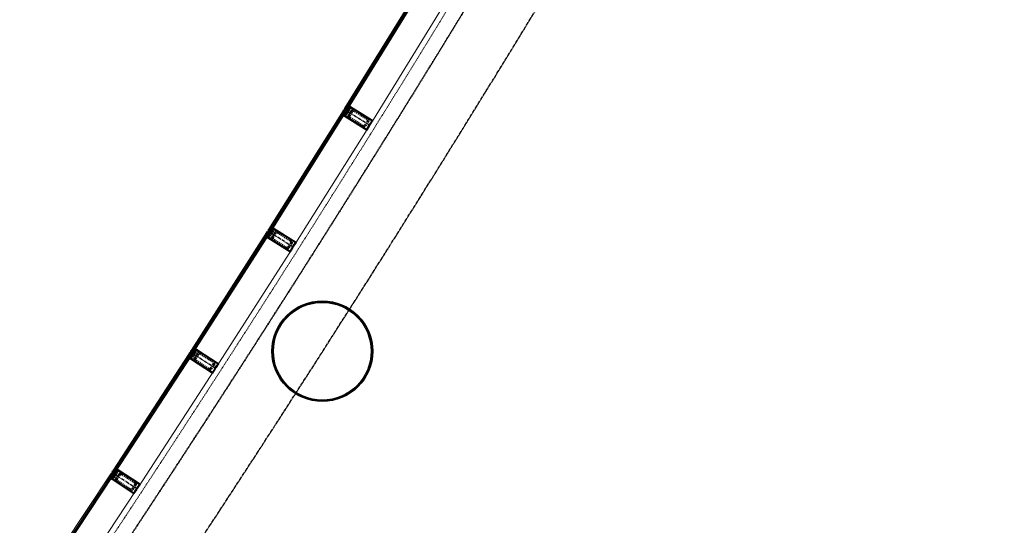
# Model space of a CAD drawing. Header units: millimetres. Extents: x 98667 to 994031, y -2704 to 533009.
# Tile 200 of 256: x 608104 to 617875, y 396042 to 401062. Entities that reach past the tile are written whole.
import ezdxf

# ---------------------------------------------------------------- set-up
doc = ezdxf.new("R2010")
doc.units = ezdxf.units.MM
for name, pattern in [('AP03000E0$0$CENTER', [50.8, 31.75, -6.35, 6.35, -6.35]), ('AP03000E0$0$HIDDEN', [9.525, 6.35, -3.175]), ('AP03000E0$0$HIDDENX2', [19.05, 12.7, -6.35]), ('sp00000g0$0$CENTER', [50.8, 31.75, -6.35, 6.35, -6.35])]:
    doc.linetypes.add(name, pattern=pattern)
for name, color, linetype in [('A-COL ENCLOUSER INNER', 1, 'Continuous'), ('A-COL ENCLOUSER OUTER', 6, 'Continuous'), ('sp00000g0$0$S-GRID', 1, 'sp00000g0$0$CENTER')]:
    doc.layers.add(name, color=color, linetype=linetype)
for name, color, linetype, lineweight in [('AP03000E0$0$A-FLOR-EDGE', 1, 'AP03000E0$0$HIDDENX2', 15), ('AP03000E0$0$A-GLAZ-FULL-EXTR', 2, 'Continuous', 20), ('AP03000E0$0$A-GLAZ-MULL-EXTR', 3, 'Continuous', 35), ('AP03000E0$0$A-WALL-FNSH', 1, 'Continuous', 15)]:
    doc.layers.add(name, color=color, linetype=linetype, lineweight=lineweight)
doc.layers.add('AP03000E0$0$A-Slab Edge Guide', color=55, linetype='Continuous', lineweight=15, plot=False)

msp = doc.modelspace()

# ---------------------------------------------------------------- linework, layer by layer
at = {"color": 251, "linetype": 'AP03000E0$0$CENTER'}
for p, q in [((611577.3, 400012.9), (611322.7, 400171.5)), ((610817.3, 398803.4), (610563.9, 398964)), ((610047.7, 397599.9), (609795.6, 397762.5)), ((609268.5, 396402.6), (609017.7, 396567.2))]:
    msp.add_line(p, q, dxfattribs=at)
at = {"layer": 'A-COL ENCLOUSER INNER', "color": 251}
for radius in [494, 485]:
    msp.add_circle((611107.4, 397770.1), radius, dxfattribs=at)
at = {"layer": 'A-COL ENCLOUSER OUTER', "color": 251}
msp.add_circle((611107.4, 397770.1), 500, dxfattribs=at)
at = {"layer": 'AP03000E0$0$A-FLOR-EDGE', "color": 251, "linetype": 'AP03000E0$0$HIDDEN'}
msp.add_arc((459073.4, 494999.9), 179716, 310.999998, 11.472529, dxfattribs=at)
at = {"layer": 'AP03000E0$0$A-GLAZ-FULL-EXTR', "color": 251}
for p, q in [((612062.7, 401370.1), (611331.9, 400186.4)), ((611342.1, 400180.1), (612072.9, 401363.8)), ((612083.1, 401357.5), (611352.3, 400173.8)), ((611357.5, 400170.6), (612088.2, 401354.4)), ((612317.9, 401212.5), (611587.2, 400028.8)), ((610573.3, 398978.8), (611313.4, 400156.7)), ((611323.6, 400150.3), (610583.4, 398972.4)), ((610593.6, 398966), (611333.7, 400143.9)), ((611338.8, 400140.7), (610598.7, 398962.8)), ((611313.4, 400156.7), (611323.6, 400150.3)), ((611314, 400135), (611324.2, 400128.7)), ((611319.7, 400138.5), (611316.5, 400133.4)), ((611323.6, 400150.3), (611317.2, 400140.1)), ((611317.2, 400140.1), (611327.4, 400133.7)), ((611324.8, 400135.3), (611319.7, 400138.5)), ((611321.6, 400130.3), (611324.8, 400135.3)), ((611333.7, 400143.9), (611323.6, 400150.3)), ((611327.4, 400133.7), (611333.7, 400143.9)), ((611331.9, 400186.4), (611342.1, 400180.1)), ((611333.7, 400143.9), (611338.8, 400140.7)), ((611342.1, 400180.1), (611348.4, 400190.3)), ((611352.3, 400173.8), (611342.1, 400180.1)), ((611348.4, 400190.3), (611358.7, 400184)), ((611351, 400188.7), (611354.1, 400193.8)), ((611356.1, 400185.6), (611351, 400188.7)), ((611351.6, 400195.4), (611361.8, 400189.1)), ((611358.7, 400184), (611352.3, 400173.8)), ((611352.3, 400173.8), (611357.5, 400170.6)), ((611354.1, 400193.8), (611359.3, 400190.7)), ((611359.3, 400190.7), (611356.1, 400185.6)), ((611316.5, 400133.4), (611321.6, 400130.3)), ((610827.3, 398819.2), (611567.4, 399997.1)), ((610583.4, 398972.4), (610573.3, 398978.8)), ((610583.4, 398972.4), (610589.8, 398982.5)), ((610593.6, 398966), (610583.4, 398972.4)), ((610589.8, 398982.5), (610600, 398976.2)), ((610592.4, 398981), (610595.6, 398986)), ((610597.5, 398977.8), (610592.4, 398981)), ((610593, 398987.6), (610603.2, 398981.2)), ((610600, 398976.2), (610593.6, 398966)), ((610598.7, 398962.8), (610593.6, 398966)), ((610595.6, 398986), (610600.6, 398982.8)), ((610600.6, 398982.8), (610597.5, 398977.8)), ((610554.5, 398949.2), (609805.1, 397777.2)), ((609815.2, 397770.8), (610564.7, 398942.7)), ((610574.8, 398936.3), (609825.3, 397764.3)), ((609830.3, 397761.1), (610579.8, 398933)), ((610564.7, 398942.7), (610554.5, 398949.2)), ((610555, 398927.6), (610565.1, 398921.1)), ((610560.7, 398931), (610557.5, 398926)), ((610557.5, 398926), (610562.5, 398922.7)), ((610564.7, 398942.7), (610558.2, 398932.6)), ((610558.2, 398932.6), (610568.3, 398926.2)), ((610565.8, 398927.8), (610560.7, 398931)), ((610562.5, 398922.7), (610565.8, 398927.8)), ((610574.8, 398936.3), (610564.7, 398942.7)), ((610568.3, 398926.2), (610574.8, 398936.3)), ((610579.8, 398933), (610574.8, 398936.3)), ((610807.3, 398787.6), (610057.8, 397615.6)), ((609027.3, 396581.9), (609786.1, 397747.8)), ((609796.2, 397741.3), (609037.4, 396575.3)), ((609047.4, 396568.8), (609806.2, 397734.7)), ((609811.2, 397731.5), (609052.5, 396565.5)), ((609786.1, 397747.8), (609796.2, 397741.3)), ((609786.3, 397726.2), (609796.4, 397719.7)), ((609792.1, 397729.6), (609788.8, 397724.6)), ((609788.8, 397724.6), (609793.9, 397721.3)), ((609796.2, 397741.3), (609789.6, 397731.2)), ((609789.6, 397731.2), (609799.7, 397724.7)), ((609797.2, 397726.3), (609792.1, 397729.6)), ((609793.9, 397721.3), (609797.2, 397726.3)), ((609806.2, 397734.7), (609796.2, 397741.3)), ((609799.7, 397724.7), (609806.2, 397734.7)), ((609805.1, 397777.2), (609815.2, 397770.8)), ((609806.2, 397734.7), (609811.2, 397731.5)), ((609815.2, 397770.8), (609821.6, 397780.9)), ((609825.3, 397764.3), (609815.2, 397770.8)), ((609821.6, 397780.9), (609831.8, 397774.4)), ((609824.2, 397779.3), (609827.4, 397784.3)), ((609829.2, 397776), (609824.2, 397779.3)), ((609824.9, 397785.9), (609835, 397779.5)), ((609831.8, 397774.4), (609825.3, 397764.3)), ((609825.3, 397764.3), (609830.3, 397761.1)), ((609827.4, 397784.3), (609832.5, 397781.1)), ((609832.5, 397781.1), (609829.2, 397776)), ((609278.8, 396418.2), (610037.5, 397584.2)), ((609008.1, 396552.6), (608240.1, 395392.7)), ((608250.1, 395386.1), (609018.1, 396546)), ((609028.1, 396539.3), (608260.1, 395379.4)), ((608265.1, 395376.1), (609033.1, 396536)), ((609018.1, 396546), (609008.1, 396552.6)), ((609008.2, 396531), (609018.2, 396524.3)), ((609014, 396534.3), (609010.7, 396529.3)), ((609010.7, 396529.3), (609015.7, 396526)), ((609018.1, 396546), (609011.5, 396536)), ((609011.5, 396536), (609021.5, 396529.3)), ((609019, 396531), (609014, 396534.3)), ((609015.7, 396526), (609019, 396531)), ((609028.1, 396539.3), (609018.1, 396546)), ((609021.5, 396529.3), (609028.1, 396539.3)), ((609037.4, 396575.3), (609027.3, 396581.9)), ((609033.1, 396536), (609028.1, 396539.3)), ((609037.4, 396575.3), (609043.9, 396585.4)), ((609047.4, 396568.8), (609037.4, 396575.3)), ((609043.9, 396585.4), (609054, 396578.8)), ((609046.4, 396583.7), (609049.7, 396588.8)), ((609051.5, 396580.5), (609046.4, 396583.7)), ((609047.2, 396590.4), (609057.3, 396583.9)), ((609054, 396578.8), (609047.4, 396568.8)), ((609052.5, 396565.5), (609047.4, 396568.8)), ((609049.7, 396588.8), (609054.7, 396585.5)), ((609054.7, 396585.5), (609051.5, 396580.5)), ((609258.2, 396387), (608490.2, 395227.1))]:
    msp.add_line(p, q, dxfattribs=at)
at = {"layer": 'AP03000E0$0$A-GLAZ-FULL-EXTR', "color": 251, "linetype": 'Continuous'}
for p, q in [((611318.3, 400141.9), (611332.5, 400141.8)), ((611318.9, 400139), (611318.9, 400142.9)), ((611319.4, 400138.7), (611330.5, 400138.7)), ((611320.3, 400145.1), (611332, 400145)), ((611322.1, 400137.1), (611322.1, 400148)), ((611322.3, 400148.2), (611326.9, 400148.2)), ((611324.5, 400135.5), (611328.5, 400135.5)), ((611325.2, 400135.1), (611325.3, 400149.2)), ((611328.4, 400135.4), (611328.5, 400147.2)), ((611331.6, 400140.5), (611331.6, 400145.2)), ((611343.8, 400182.7), (611354, 400176.4)), ((611350.4, 400189.1), (611344.1, 400178.9)), ((611345.5, 400185.5), (611355.7, 400179.1)), ((611353.1, 400187.4), (611346.8, 400177.2)), ((611347.1, 400188.2), (611357.3, 400181.8)), ((611355.8, 400185.8), (611349.5, 400175.6)), ((611358.5, 400184.1), (611352.2, 400173.9)), ((610583.9, 398972.1), (610583.9, 398973.1)), ((610584, 398973.3), (610598.2, 398973.3)), ((610586, 398976.5), (610599.6, 398976.4)), ((610587, 398970.1), (610587.1, 398978.2)), ((610587, 398970.1), (610596.2, 398970.1)), ((610588, 398979.7), (610594.5, 398979.6)), ((610590.2, 398968.1), (610590.3, 398982.3)), ((610592.1, 398966.9), (610594.2, 398966.9)), ((610593.4, 398966.1), (610593.4, 398980.3)), ((610596.6, 398970.7), (610596.6, 398978.3)), ((610599.8, 398975.8), (610599.8, 398976.3)), ((610559.8, 398935.2), (610569.9, 398928.7)), ((610567.1, 398941.2), (610560.6, 398931.1)), ((610561.5, 398937.9), (610571.6, 398931.4)), ((610563.3, 398940.5), (610573.4, 398934.1)), ((610569.8, 398939.5), (610563.3, 398929.4)), ((610572.5, 398937.8), (610566, 398927.7)), ((609790.1, 397732), (609804.4, 397731.9)), ((609791.4, 397730.1), (609791.4, 397734)), ((609792.1, 397735.1), (609805.7, 397735.1)), ((609793.4, 397728.8), (609802.3, 397728.7)), ((609794.2, 397738.3), (609800.8, 397738.3)), ((609794.6, 397728), (609794.6, 397738.9)), ((609797.7, 397725.9), (609797.8, 397740.2)), ((609798.3, 397725.6), (609800.2, 397725.6)), ((609800.9, 397726.6), (609801, 397738.2)), ((609804.1, 397731.5), (609804.1, 397736.1)), ((609815.7, 397771.7), (609825.8, 397765.2)), ((609822.5, 397780.3), (609816.1, 397770.2)), ((609817.5, 397774.3), (609827.6, 397767.8)), ((609825.2, 397778.6), (609818.7, 397768.5)), ((609819.2, 397777), (609829.3, 397770.5)), ((609820.9, 397779.7), (609831, 397773.2)), ((609827.9, 397776.9), (609821.4, 397766.8)), ((609830.6, 397775.2), (609824.1, 397765.1)), ((609011.6, 396536.2), (609021.6, 396529.6)), ((609019.8, 396544.8), (609013.2, 396534.8)), ((609013.4, 396538.8), (609023.4, 396532.2)), ((609015.2, 396541.5), (609025.2, 396534.9)), ((609022.5, 396543.1), (609015.8, 396533.1)), ((609016.9, 396544.1), (609026.9, 396537.5)), ((609025.1, 396541.3), (609018.5, 396531.3)), ((609027.8, 396539.6), (609021.1, 396529.6)), ((609037.9, 396576.1), (609052.2, 396576.1)), ((609040, 396579.3), (609053.3, 396579.3)), ((609040.5, 396573.3), (609040.6, 396580.2)), ((609041, 396573), (609050.1, 396572.9)), ((609042, 396582.5), (609048.4, 396582.5)), ((609043.7, 396571.2), (609043.8, 396585.1)), ((609045.9, 396569.8), (609048.1, 396569.8)), ((609046.9, 396569.1), (609046.9, 396583.4)), ((609050.1, 396572.8), (609050.1, 396581.4)), ((609053.2, 396577.7), (609053.3, 396579.3))]:
    msp.add_line(p, q, dxfattribs=at)
at = {"layer": 'AP03000E0$0$A-GLAZ-MULL-EXTR', "color": 251}
for p, q in [((611316.1, 400160.9), (611318.7, 400165.2)), ((611345.8, 400142.4), (611316.1, 400160.9)), ((611318.7, 400165.2), (611352.7, 400144)), ((611323.3, 400106.3), (611345.8, 400142.4)), ((611326.6, 400177.9), (611329.3, 400182.1)), ((611360.6, 400156.7), (611326.6, 400177.9)), ((611350, 400139.8), (611329.1, 400106.2)), ((611329.3, 400182.1), (611359, 400163.6)), ((611341, 400125.3), (611360.6, 400156.7)), ((611365.8, 400159.4), (611343.6, 400123.7)), ((611352.7, 400144), (611350, 400139.8)), ((611359, 400163.6), (611381.5, 400199.7)), ((611384.1, 400194.5), (611363.2, 400161)), ((611363.2, 400161), (611365.8, 400159.4)), ((611365.3, 400183.2), (611379.9, 400206.6)), ((611369.6, 400180.6), (611365.3, 400183.2)), ((611381.5, 400199.7), (611369.6, 400180.6)), ((611379.9, 400206.6), (611381.5, 400199.7)), ((611381.5, 400199.7), (611385.7, 400197.1)), ((611432.5, 400164.4), (611384.1, 400194.5)), ((611385.7, 400197.1), (611606.4, 400059.6)), ((611602.3, 400058.6), (611432.5, 400164.4)), ((611331, 400128.1), (611316.4, 400104.7)), ((611316.4, 400104.7), (611323.3, 400106.3)), ((611323.3, 400106.3), (611335.2, 400125.4)), ((611327.6, 400103.7), (611323.3, 400106.3)), ((611548.2, 399966.2), (611327.6, 400103.7)), ((611329.1, 400106.2), (611377.5, 400076.1)), ((611335.2, 400125.4), (611331, 400128.1)), ((611343.6, 400123.7), (611341, 400125.3)), ((611377.5, 400076.1), (611547.3, 399970.4)), ((611606.4, 400059.6), (611580, 400017.2)), ((611580.1, 400023), (611602.3, 400058.6)), ((611547.3, 399970.4), (611569.5, 400006)), ((611572, 400004.4), (611548.2, 399966.2)), ((611555.3, 399988.9), (611577.5, 400024.6)), ((611557.9, 399987.3), (611555.3, 399988.9)), ((611577.4, 400018.7), (611557.9, 399987.3)), ((611569.5, 400006), (611572, 400004.4)), ((611580, 400017.2), (611577.4, 400018.7)), ((611577.5, 400024.6), (611580.1, 400023)), ((610570.6, 398974.5), (610567.9, 398970.3)), ((610567.9, 398970.3), (610601.7, 398948.9)), ((610600.2, 398955.8), (610570.6, 398974.5)), ((610593.5, 398930.4), (610616, 398965.9)), ((610613.5, 398967.5), (610593.7, 398936.2)), ((610622.9, 398991.7), (610600.2, 398955.8)), ((610604.4, 398953.1), (610625.5, 398986.5)), ((610606.7, 398975.4), (610621.4, 398998.6)), ((610610.9, 398972.7), (610606.7, 398975.4)), ((610622.9, 398991.7), (610610.9, 398972.7)), ((610616, 398965.9), (610613.5, 398967.5)), ((610621.4, 398998.6), (610622.9, 398991.7)), ((610627.1, 398989), (610622.9, 398991.7)), ((610625.5, 398986.5), (610673.7, 398956)), ((610846.7, 398849.8), (610627.1, 398989)), ((610571.9, 398920.5), (610557.1, 398897.3)), ((610557.1, 398897.3), (610564, 398898.8)), ((610559.9, 398957.7), (610557.2, 398953.4)), ((610557.2, 398953.4), (610586.8, 398934.7)), ((610593.7, 398936.2), (610559.9, 398957.7)), ((610586.8, 398934.7), (610564, 398898.8)), ((610564, 398898.8), (610576.1, 398917.8)), ((610564, 398898.8), (610568.3, 398896.1)), ((610568.3, 398896.1), (610787.8, 398756.9)), ((610569.9, 398898.7), (610591, 398932)), ((610618, 398868.1), (610569.9, 398898.7)), ((610576.1, 398917.8), (610571.9, 398920.5)), ((610591, 398932), (610593.5, 398930.4)), ((610601.7, 398948.9), (610604.4, 398953.1)), ((610786.9, 398761.1), (610618, 398868.1)), ((610673.7, 398956), (610842.6, 398848.9)), ((610809.4, 398796.5), (610786.9, 398761.1)), ((610787.8, 398756.9), (610814.6, 398799.1)), ((610829.4, 398833.6), (610806.9, 398798.1)), ((610806.9, 398798.1), (610809.4, 398796.5)), ((610812.1, 398800.8), (610831.9, 398832)), ((610814.6, 398799.1), (610812.1, 398800.8)), ((610842.6, 398848.9), (610820.1, 398813.4)), ((610820.1, 398813.4), (610822.7, 398811.8)), ((610822.7, 398811.8), (610846.7, 398849.8)), ((610831.9, 398832), (610829.4, 398833.6)), ((609854.8, 397789.8), (609831.8, 397754.1)), ((609838.4, 397773.6), (609853.3, 397796.7)), ((609854.8, 397789.8), (609842.6, 397770.9)), ((609853.3, 397796.7), (609854.8, 397789.8)), ((609859, 397787.1), (609854.8, 397789.8)), ((609803.2, 397719), (609788.3, 397695.9)), ((609788.3, 397695.9), (609795.2, 397697.3)), ((609791.5, 397756.2), (609788.8, 397752)), ((609788.8, 397752), (609818.2, 397733.1)), ((609825.1, 397734.5), (609791.5, 397756.2)), ((609818.2, 397733.1), (609795.2, 397697.3)), ((609795.2, 397697.3), (609807.4, 397716.3)), ((609795.2, 397697.3), (609799.4, 397694.6)), ((609799.4, 397694.6), (610017.9, 397553.7)), ((609802.4, 397773), (609799.6, 397768.8)), ((609799.6, 397768.8), (609833.3, 397747.2)), ((609801, 397697.2), (609822.4, 397730.3)), ((609848.9, 397666.3), (609801, 397697.2)), ((609831.8, 397754.1), (609802.4, 397773)), ((609807.4, 397716.3), (609803.2, 397719)), ((609822.4, 397730.3), (609824.9, 397728.7)), ((609824.9, 397728.7), (609847.7, 397764)), ((609845.2, 397765.6), (609825.1, 397734.5)), ((609833.3, 397747.2), (609836, 397751.4)), ((609836, 397751.4), (609857.4, 397784.5)), ((609842.6, 397770.9), (609838.4, 397773.6)), ((609847.7, 397764), (609845.2, 397765.6)), ((609857.4, 397784.5), (609905.3, 397753.6)), ((610077.5, 397646.1), (609859, 397787.1)), ((609905.3, 397753.6), (610073.3, 397645.2)), ((610017, 397557.8), (609848.9, 397666.3)), ((610017.9, 397553.7), (610045, 397595.7)), ((610060, 397630), (610037.2, 397594.8)), ((610037.2, 397594.8), (610039.7, 397593.1)), ((610042.4, 397597.3), (610062.5, 397628.4)), ((610045, 397595.7), (610042.4, 397597.3)), ((610073.3, 397645.2), (610050.6, 397609.9)), ((610050.6, 397609.9), (610053.1, 397608.3)), ((610053.1, 397608.3), (610077.5, 397646.1)), ((610062.5, 397628.4), (610060, 397630)), ((610039.7, 397593.1), (610017, 397557.8)), ((609025, 396523.6), (609009.9, 396500.6)), ((609010.9, 396556.8), (609013.6, 396561)), ((609040.1, 396537.6), (609010.9, 396556.8)), ((609013.6, 396561), (609047, 396539)), ((609016.8, 396502), (609040.1, 396537.6)), ((609016.8, 396502), (609029.1, 396520.9)), ((609021.8, 396573.5), (609024.6, 396577.7)), ((609055.3, 396551.5), (609021.8, 396573.5)), ((609044.3, 396534.8), (609022.6, 396501.8)), ((609024.6, 396577.7), (609053.8, 396558.5)), ((609029.1, 396520.9), (609025, 396523.6)), ((609035, 396520.6), (609055.3, 396551.5)), ((609037.5, 396519), (609035, 396520.6)), ((609060.5, 396554.1), (609037.5, 396519)), ((609047, 396539), (609044.3, 396534.8)), ((609053.8, 396558.5), (609077.2, 396594)), ((609079.7, 396588.7), (609058, 396555.7)), ((609058, 396555.7), (609060.5, 396554.1)), ((609060.6, 396577.9), (609075.7, 396600.9)), ((609064.8, 396575.2), (609060.6, 396577.9)), ((609077.2, 396594), (609064.8, 396575.2)), ((609075.7, 396600.9), (609077.2, 396594)), ((609077.2, 396594), (609081.3, 396591.3)), ((609127.3, 396557.5), (609079.7, 396588.7)), ((609081.3, 396591.3), (609298.7, 396448.6)), ((609294.5, 396447.7), (609127.3, 396557.5)), ((609009.9, 396500.6), (609016.8, 396502)), ((609021, 396499.3), (609016.8, 396502)), ((609238.3, 396356.6), (609021, 396499.3)), ((609022.6, 396501.8), (609070.3, 396470.5)), ((609070.3, 396470.5), (609237.5, 396360.8)), ((609298.7, 396448.6), (609271.3, 396406.8)), ((609271.5, 396412.6), (609294.5, 396447.7)), ((609237.5, 396360.8), (609260.5, 396395.9)), ((609263, 396394.2), (609238.3, 396356.6)), ((609245.9, 396379.1), (609269, 396414.2)), ((609248.4, 396377.5), (609245.9, 396379.1)), ((609268.7, 396408.4), (609248.4, 396377.5)), ((609260.5, 396395.9), (609263, 396394.2)), ((609271.3, 396406.8), (609268.7, 396408.4)), ((609269, 396414.2), (609271.5, 396412.6))]:
    msp.add_line(p, q, dxfattribs=at)
at = {"layer": 'AP03000E0$0$A-GLAZ-MULL-EXTR', "color": 251, "linetype": 'AP03000E0$0$HIDDENX2'}
for p, q in [((611365.1, 400145.1), (611338.7, 400102.6)), ((611355.7, 400092.1), (611408.5, 400177)), ((611391.5, 400187.5), (611365.1, 400145.1)), ((611395.3, 400155.7), (611368.9, 400113.3)), ((611405.9, 400149.1), (611379.5, 400106.7)), ((611408.5, 400177), (611391.5, 400187.5)), ((611550.5, 400073.8), (611423.1, 400153.1)), ((611557.1, 400084.4), (611429.7, 400163.7)), ((611338.7, 400102.6), (611355.7, 400092.1)), ((611376.9, 400078.9), (611504.2, 399999.6)), ((611383.5, 400089.5), (611510.8, 400010.2)), ((611528, 400014.2), (611554.5, 400056.6)), ((611538.6, 400007.6), (611565.1, 400050)), ((610649.8, 398968.7), (610596.3, 398884.3)), ((610606.1, 398937.2), (610632.9, 398979.5)), ((610632.9, 398979.5), (610649.8, 398968.7)), ((610579.4, 398895), (610606.1, 398937.2)), ((610596.3, 398884.3), (610579.4, 398895)), ((610609.7, 398905.4), (610636.4, 398947.6)), ((610744.1, 398790.6), (610617.4, 398870.9)), ((610620.2, 398898.7), (610647, 398940.9)), ((610750.8, 398801.1), (610624.1, 398881.5)), ((610664.2, 398944.8), (610790.9, 398864.5)), ((610670.9, 398955.4), (610797.6, 398875)), ((610794.8, 398847.2), (610768, 398805)), ((610805.3, 398840.5), (610778.6, 398798.3)), ((609810.5, 397693.4), (609837.6, 397735.4)), ((609827.3, 397682.6), (609810.5, 397693.4)), ((609881.5, 397766.6), (609827.3, 397682.6)), ((609837.6, 397735.4), (609864.7, 397777.4)), ((609840.9, 397703.6), (609868, 397745.6)), ((609851.4, 397696.8), (609878.5, 397738.8)), ((609864.7, 397777.4), (609881.5, 397766.6)), ((609895.7, 397742.5), (610021.8, 397661.2)), ((609902.5, 397753.1), (610028.6, 397671.7)), ((609974.4, 397587.7), (609848.3, 397669)), ((609981.1, 397598.2), (609855.1, 397679.5)), ((610025.5, 397644), (609998.4, 397601.9)), ((610036, 397637.2), (610008.9, 397595.2)), ((609059.5, 396539.8), (609032.1, 396498)), ((609048.8, 396487), (609103.7, 396570.6)), ((609087, 396581.6), (609059.5, 396539.8)), ((609090, 396549.7), (609062.5, 396507.9)), ((609100.4, 396542.9), (609073, 396501.1)), ((609103.7, 396570.6), (609087, 396581.6)), ((609243.1, 396464.1), (609117.7, 396546.4)), ((609250, 396474.6), (609124.6, 396556.9)), ((609032.1, 396498), (609048.8, 396487)), ((609069.7, 396473.3), (609195.1, 396391)), ((609076.6, 396483.7), (609202, 396401.4)), ((609219.3, 396405), (609246.7, 396446.8)), ((609229.7, 396398.2), (609257.1, 396440))]:
    msp.add_line(p, q, dxfattribs=at)
at = {"layer": 'AP03000E0$0$A-GLAZ-MULL-EXTR', "color": 251, "linetype": 'Continuous'}
for p, q in [((611365.8, 400184), (611370, 400181.3)), ((611380.4, 400204.4), (611366.7, 400182.4)), ((611367.5, 400186.7), (611371.7, 400184)), ((611369.1, 400189.4), (611373.4, 400186.7)), ((611381.4, 400200), (611369.4, 400180.7)), ((611370.8, 400192.1), (611375.1, 400189.4)), ((611372.5, 400194.8), (611376.7, 400192.1)), ((611374.2, 400197.5), (611378.4, 400194.8)), ((611375.9, 400200.2), (611380.1, 400197.5)), ((611377.5, 400202.9), (611381.3, 400200.5)), ((611379.2, 400205.5), (611380.3, 400204.9)), ((611317.1, 400105.8), (611318.2, 400105.1)), ((611332.2, 400127.3), (611318.4, 400105.2)), ((611318.8, 400108.5), (611322.6, 400106.2)), ((611320.5, 400111.2), (611324.7, 400108.6)), ((611322.1, 400113.9), (611326.4, 400111.3)), ((611334.9, 400125.6), (611322.8, 400106.2)), ((611323.8, 400116.6), (611328.1, 400114)), ((611325.5, 400119.3), (611329.7, 400116.7)), ((611327.2, 400122), (611331.4, 400119.4)), ((611328.9, 400124.7), (611333.1, 400122)), ((611330.5, 400127.4), (611334.8, 400124.7)), ((610606.8, 398975.7), (610612.7, 398975.6)), ((610607.2, 398975), (610607.2, 398976.3)), ((610608.8, 398978.8), (610614.7, 398978.8)), ((610610.4, 398973), (610610.4, 398981.4)), ((610610.8, 398982), (610616.8, 398982)), ((610612.9, 398985.2), (610618.8, 398985.1)), ((610613.6, 398977), (610613.6, 398986.4)), ((610614.9, 398988.3), (610620.8, 398988.3)), ((610616.8, 398982), (610616.8, 398991.4)), ((610616.9, 398991.5), (610622.8, 398991.5)), ((610618.9, 398994.7), (610622.3, 398994.6)), ((610620, 398987.1), (610620, 398996.5)), ((610620.9, 398997.8), (610621.6, 398997.8)), ((610558.7, 398899.7), (610564.6, 398899.6)), ((610559.3, 398897.7), (610559.3, 398900.7)), ((610560.7, 398902.8), (610566.6, 398902.8)), ((610562.5, 398898.5), (610562.5, 398905.7)), ((610562.7, 398906), (610568.6, 398906)), ((610564.7, 398909.2), (610570.6, 398909.1)), ((610565.7, 398901.4), (610565.7, 398910.8)), ((610566.7, 398912.3), (610572.6, 398912.3)), ((610568.7, 398915.5), (610574.6, 398915.5)), ((610568.9, 398906.4), (610568.9, 398915.8)), ((610570.7, 398918.7), (610574.8, 398918.6)), ((610572.1, 398911.5), (610572.1, 398920.3)), ((610575.3, 398916.5), (610575.3, 398918.3)), ((609849.8, 397791.3), (609854.5, 397791.3)), ((609849.9, 397782.1), (609849.9, 397791.4)), ((609851.9, 397794.5), (609853.8, 397794.5)), ((609853.1, 397787.1), (609853.1, 397796.4)), ((609788.5, 397696.3), (609790.3, 397696.3)), ((609789.2, 397696.1), (609789.2, 397697.3)), ((609790.6, 397699.5), (609796.5, 397699.4)), ((609792.4, 397696.7), (609792.4, 397702.3)), ((609792.6, 397702.6), (609798.6, 397702.6)), ((609794.7, 397705.8), (609800.6, 397705.8)), ((609795.6, 397697.9), (609795.6, 397707.2)), ((609796.7, 397709), (609802.7, 397708.9)), ((609798.8, 397702.9), (609798.8, 397712.2)), ((609798.8, 397712.1), (609804.7, 397712.1)), ((609800.8, 397715.3), (609806.7, 397715.3)), ((609802, 397707.8), (609802, 397717.1)), ((609802.8, 397718.5), (609804, 397718.5)), ((609805.1, 397712.8), (609805.2, 397717.7)), ((609839.6, 397775.5), (609845.6, 397775.4)), ((609840.3, 397772.3), (609840.3, 397776.6)), ((609840.4, 397772.3), (609843.5, 397772.3)), ((609841.7, 397778.6), (609847.6, 397778.6)), ((609843.5, 397772.2), (609843.5, 397781.5)), ((609843.7, 397781.8), (609849.6, 397781.8)), ((609845.8, 397785), (609851.7, 397784.9)), ((609846.7, 397777.2), (609846.7, 397786.5)), ((609847.8, 397788.1), (609853.7, 397788.1)), ((609025.7, 396523.1), (609011, 396500.8)), ((609028.3, 396521.4), (609015.4, 396501.8)), ((609023.1, 396520.7), (609027.3, 396518)), ((609024.8, 396523.4), (609029, 396520.6)), ((609076, 396599.6), (609061.4, 396577.4)), ((609061.4, 396579.1), (609065.6, 396576.4)), ((609063.2, 396581.8), (609067.3, 396579)), ((609076.9, 396595.2), (609064.1, 396575.7)), ((609064.9, 396584.4), (609069.1, 396581.7)), ((609066.6, 396587.1), (609070.8, 396584.3)), ((609068.4, 396589.7), (609072.6, 396587)), ((609070.1, 396592.4), (609074.3, 396589.7)), ((609071.9, 396595.1), (609076, 396592.3)), ((609073.6, 396597.7), (609076.8, 396595.6)), ((609075.4, 396600.4), (609075.9, 396600)), ((609010.9, 396502.2), (609012.4, 396501.1)), ((609012.6, 396504.8), (609016.8, 396502.1)), ((609014.4, 396507.5), (609018.5, 396504.7)), ((609016.1, 396510.1), (609020.3, 396507.4)), ((609017.9, 396512.8), (609022, 396510)), ((609019.6, 396515.4), (609023.8, 396512.7)), ((609021.3, 396518.1), (609025.5, 396515.3))]:
    msp.add_line(p, q, dxfattribs=at)
at = {"layer": 'AP03000E0$0$A-GLAZ-MULL-EXTR', "color": 251}
for centre, start, end in [((611313.6, 400159.5), 266.14503, 30.02372), ((611314.5, 400159), 266.14503, 30.02372), ((611315.3, 400158.4), 266.14503, 30.02372), ((611316.2, 400157.9), 266.14503, 30.02372), ((611317, 400157.4), 266.14503, 30.02372), ((611317.9, 400156.8), 266.14503, 30.02372), ((611329.5, 400185), 266.14503, 30.02372), ((611330.3, 400184.4), 266.14503, 30.02372), ((611331.2, 400183.9), 266.14503, 30.02372), ((611332, 400183.4), 266.14503, 30.02372), ((611332.9, 400182.8), 266.14503, 30.02372), ((611333.7, 400182.3), 266.14503, 30.02372), ((610570.8, 398977.4), 265.6894, 29.56809), ((610571.7, 398976.8), 265.6894, 29.56809), ((610572.5, 398976.3), 265.6894, 29.56809), ((610573.4, 398975.8), 265.6894, 29.56809), ((610574.2, 398975.2), 265.6894, 29.56809), ((610575, 398974.7), 265.6894, 29.56809), ((610554.8, 398952), 265.6894, 29.56809), ((610555.6, 398951.5), 265.6894, 29.56809), ((610556.4, 398951), 265.6894, 29.56809), ((610557.3, 398950.4), 265.6894, 29.56809), ((610558.1, 398949.9), 265.6894, 29.56809), ((610559, 398949.4), 265.6894, 29.56809), ((609786.3, 397750.7), 265.23377, 29.11245), ((609787.2, 397750.1), 265.23377, 29.11245), ((609788, 397749.6), 265.23377, 29.11245), ((609788.9, 397749), 265.23377, 29.11245), ((609789.7, 397748.5), 265.23377, 29.11245), ((609790.5, 397747.9), 265.23377, 29.11245), ((609802.6, 397775.9), 265.23377, 29.11245), ((609803.4, 397775.3), 265.23377, 29.11245), ((609804.3, 397774.8), 265.23377, 29.11245), ((609805.1, 397774.2), 265.23377, 29.11245), ((609806, 397773.7), 265.23377, 29.11245), ((609806.8, 397773.2), 265.23377, 29.11245), ((609008.4, 396555.4), 264.77815, 28.65684), ((609009.2, 396554.9), 264.77815, 28.65684), ((609010, 396554.3), 264.77815, 28.65684), ((609010.9, 396553.8), 264.77815, 28.65684), ((609011.7, 396553.2), 264.77815, 28.65684), ((609012.6, 396552.7), 264.77815, 28.65684), ((609024.8, 396580.5), 264.77815, 28.65684), ((609025.7, 396579.9), 264.77815, 28.65684), ((609026.5, 396579.4), 264.77815, 28.65684), ((609027.3, 396578.9), 264.77815, 28.65684), ((609028.2, 396578.3), 264.77815, 28.65684), ((609029, 396577.8), 264.77815, 28.65684)]:
    msp.add_arc(centre, 2.83, start, end, dxfattribs=at)
at = {"layer": 'AP03000E0$0$A-GLAZ-MULL-EXTR', "color": 251, "linetype": 'AP03000E0$0$HIDDENX2'}
for centre, radius, start, end in [((611416.5, 400142.5), 25, 58.08438, 148.08438), ((611416.5, 400142.5), 12.5, 58.08437, 148.08437), ((611390.1, 400100.1), 25, 148.08438, 238.08438), ((611390.1, 400100.1), 12.5, 148.08438, 238.08438), ((611543.9, 400063.2), 12.5, 328.08437, 58.08437), ((611543.9, 400063.2), 25, 328.08438, 58.08438), ((611517.4, 400020.8), 25, 238.08438, 328.08438), ((611517.4, 400020.8), 12.5, 238.08438, 328.08438), ((610630.8, 398892), 25, 147.62874, 237.62874), ((610630.8, 398892), 12.5, 147.62874, 237.62874), ((610657.5, 398934.2), 25, 57.62874, 147.62874), ((610657.5, 398934.2), 12.5, 57.62874, 147.62874), ((610784.2, 398853.9), 12.5, 327.62874, 57.62874), ((610784.2, 398853.9), 25, 327.62874, 57.62874), ((610757.5, 398811.7), 25, 237.62874, 327.62874), ((610757.5, 398811.7), 12.5, 237.62874, 327.62874), ((609861.9, 397690), 25, 147.17312, 237.17312), ((609861.9, 397690), 12.5, 147.17312, 237.17312), ((609889, 397732), 25, 57.17311, 147.17311), ((609889, 397732), 12.5, 57.17311, 147.17311), ((609987.9, 397608.7), 25, 237.17311, 327.17311), ((609987.9, 397608.7), 12.5, 237.17311, 327.17311), ((610015, 397650.7), 12.5, 327.17311, 57.17311), ((610015, 397650.7), 25, 327.17311, 57.17311), ((609110.9, 396536), 25, 56.7175, 146.7175), ((609110.9, 396536), 12.5, 56.7175, 146.7175), ((609083.4, 396494.2), 25, 146.7175, 236.7175), ((609083.4, 396494.2), 12.5, 146.7175, 236.7175), ((609236.2, 396453.7), 12.5, 326.7175, 56.7175), ((609236.2, 396453.7), 25, 326.7175, 56.7175), ((609208.8, 396411.9), 25, 236.7175, 326.7175), ((609208.8, 396411.9), 12.5, 236.7175, 326.7175)]:
    msp.add_arc(centre, radius, start, end, dxfattribs=at)
at = {"layer": 'AP03000E0$0$A-Slab Edge Guide', "color": 251, "linetype": 'AP03000E0$0$HIDDEN'}
msp.add_arc((459073.4, 494999.9), 180466, 310.999998, 11.424207, dxfattribs=at)
at = {"layer": 'AP03000E0$0$A-WALL-FNSH', "color": 251, "linetype": 'AP03000E0$0$HIDDEN'}
for radius, end in [(179861, 11.463155), (179866, 11.462832)]:
    msp.add_arc((459073.4, 494999.9), radius, 310.999998, end, dxfattribs=at)
at = {"layer": 'sp00000g0$0$S-GRID', "color": 251}
msp.add_arc((459073.4, 494999.9), 180466, 310.999989, 11.424207, dxfattribs=at)

doc.saveas('drawing.dxf')
